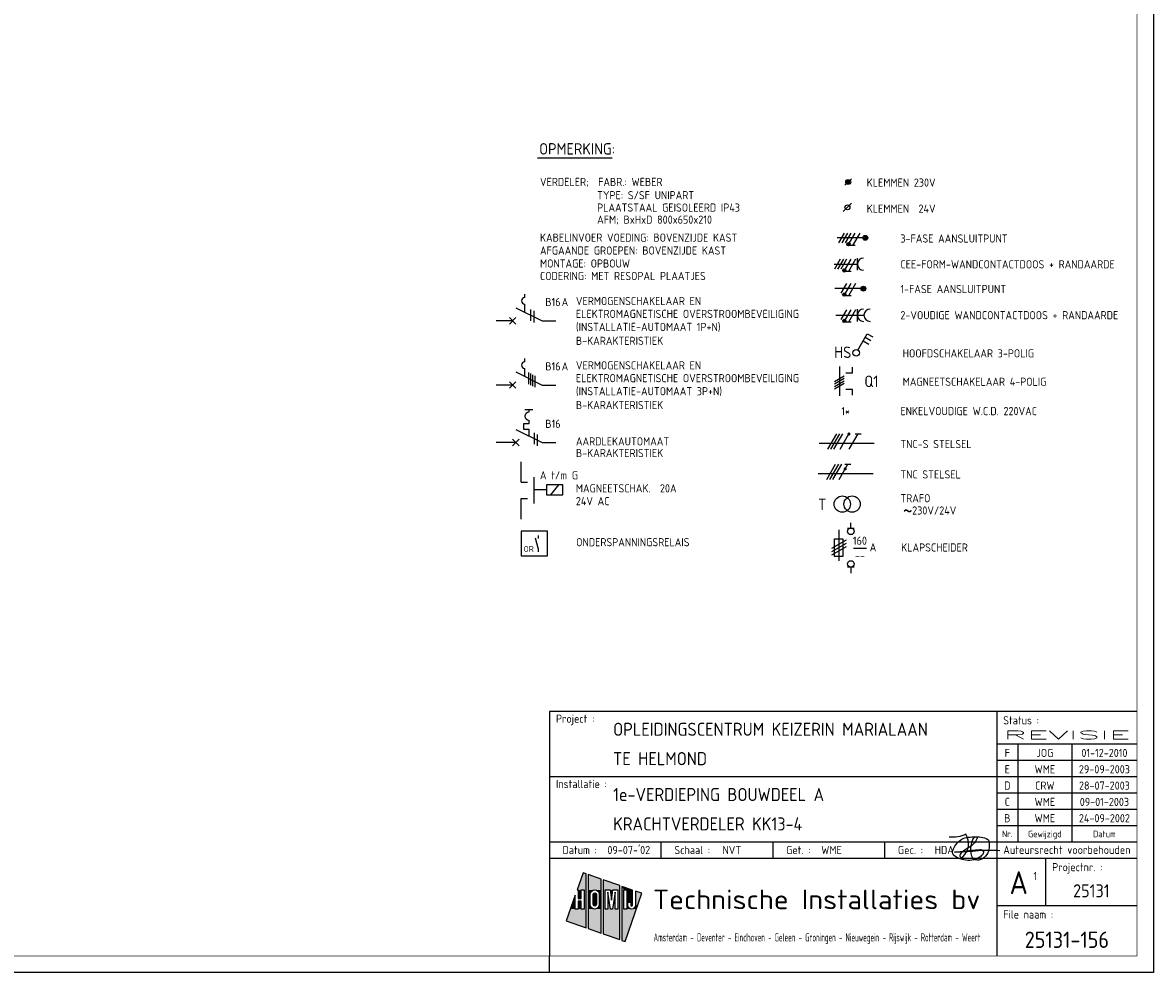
# Model space of a CAD drawing. Header units: millimetres. Extents: x 0 to 841, y 0 to 594.
# Tile 4 of 5: x 495 to 841, y 0 to 291. Entities that reach past the tile are written whole.
import ezdxf
from ezdxf.enums import TextEntityAlignment as Align

# ---------------------------------------------------------------- set-up
doc = ezdxf.new("R2010")
doc.units = ezdxf.units.MM
doc.linetypes.add('HIDDEN', pattern=[9.525, 6.35, -3.175])
doc.layers.get('0').update_dxf_attribs({"linetype": 'CONTINUOUS'})
for name, color, linetype in [('02-61-50-lijn050', 90, 'CONTINUOUS'), ('1', 7, 'CONTINUOUS'), ('40', 1, 'CONTINUOUS'), ('41', 2, 'CONTINUOUS'), ('70', 1, 'CONTINUOUS'), ('71', 2, 'CONTINUOUS'), ('EL$2B---_KADER', 4, 'CONTINUOUS'), ('LIJN025', 10, 'CONTINUOUS'), ('LIJN035', 50, 'CONTINUOUS'), ('LIJN050', 90, 'CONTINUOUS'), ('TEKST18', 210, 'CONTINUOUS'), ('TEKST25', 10, 'CONTINUOUS'), ('TEKST35', 50, 'CONTINUOUS'), ('TEKST50', 90, 'CONTINUOUS'), ('TEKST70', 130, 'CONTINUOUS')]:
    doc.layers.add(name, color=color, linetype=linetype)
doc.styles.add('5_0', font='iso.shx')
doc.styles.add('HELV', font='ISO.SHX')
doc.styles.add('ISO', font='ISO.SHX')
doc.styles.add('NEN', font='iso.shx')
doc.styles.add('ROMAND', font='romand')

# ---------------------------------------------------------------- blocks, each defined once
blk = doc.blocks.new('A1')
at = {"layer": 'LIJN025'}
for p, q in [((793, 80), (793, 5)), ((793, 70), (836, 70)), ((799.5, 70), (799.5, 40)), ((816, 70), (816, 40)), ((793, 65), (836, 65)), ((656, 60), (793, 60)), ((793, 60), (836, 60)), ((793, 55), (836, 55)), ((793, 50), (836, 50)), ((793, 45), (836, 45)), ((656, 40), (836, 40)), ((690.25, 35), (690.25, 40)), ((724.5, 35), (724.5, 40)), ((758.75, 35), (758.75, 40)), ((656, 35), (836, 35)), ((808, 35), (808, 20.5)), ((666.28, 30.55), (664.44, 25.28)), ((667.23, 30.22), (666.28, 30.55)), ((667.23, 13.64), (667.23, 30.22)), ((667.85, 30), (667.85, 13.42)), ((671.81, 28.62), (667.85, 30)), ((671.81, 12.03), (671.81, 28.62)), ((672.49, 28.38), (672.49, 11.8)), ((677.53, 26.61), (672.49, 28.38)), ((664.44, 25.28), (664.78, 25.28)), ((664.78, 25.28), (664.78, 22.62)), ((665.68, 22.62), (665.68, 25.28)), ((665.68, 25.28), (666.58, 25.28)), ((666.58, 25.28), (666.58, 19.41)), ((668.51, 23.91), (668.61, 24.43)), ((668.61, 24.43), (668.9, 24.86)), ((668.9, 24.86), (669.35, 25.18)), ((669.35, 25.18), (669.88, 25.28)), ((669.46, 24.14), (669.63, 24.32)), ((669.63, 24.32), (669.89, 24.39)), ((669.88, 25.28), (670.41, 25.18)), ((669.89, 24.39), (670.13, 24.32)), ((670.13, 24.32), (670.31, 24.14)), ((670.41, 25.18), (670.85, 24.88)), ((670.85, 24.88), (671.14, 24.45)), ((671.14, 24.45), (671.25, 23.91)), ((673.1, 25.28), (674.62, 25.28)), ((673.1, 19.41), (673.1, 25.28)), ((673.87, 24.56), (673.87, 19.41)), ((674.72, 19.41), (673.87, 24.56)), ((674.62, 25.28), (675, 22.14)), ((675, 22.14), (675.38, 25.28)), ((676.15, 24.56), (675.29, 19.41)), ((675.38, 25.28), (676.92, 25.28)), ((676.15, 19.41), (676.15, 24.56)), ((676.92, 25.28), (676.92, 19.41)), ((677.53, 10.03), (677.53, 26.61)), ((678.21, 26.37), (678.21, 9.79)), ((681.46, 25.24), (678.21, 26.37)), ((678.81, 25.28), (679.69, 25.28)), ((678.81, 19.41), (678.81, 25.28)), ((679.69, 25.28), (679.69, 19.41)), ((681.46, 20.62), (681.46, 25.24)), ((682.31, 24.94), (682.31, 20.61)), ((684.31, 24.24), (682.31, 24.94)), ((663.88, 23.67), (661.11, 15.78)), ((663.88, 19.41), (663.88, 23.67)), ((664.78, 22.62), (665.68, 22.62)), ((664.78, 21.86), (664.78, 19.41)), ((665.68, 21.86), (664.78, 21.86)), ((665.68, 19.41), (665.68, 21.86)), ((668.51, 20.8), (668.51, 23.91)), ((668.61, 20.28), (668.51, 20.8)), ((669.39, 23.89), (669.46, 24.14)), ((669.39, 20.81), (669.39, 23.89)), ((669.45, 20.57), (669.39, 20.81)), ((670.31, 24.14), (670.38, 23.89)), ((670.38, 20.81), (670.32, 20.56)), ((670.38, 23.89), (670.38, 20.81)), ((671.25, 20.8), (671.15, 20.26)), ((671.25, 23.91), (671.25, 20.8)), ((679.14, 9.47), (684.31, 24.24)), ((680.02, 21.54), (680.88, 21.54)), ((680.02, 20.61), (680.02, 21.54)), ((680.88, 21.54), (680.88, 20.62)), ((664.78, 19.41), (663.88, 19.41)), ((666.58, 19.41), (665.68, 19.41)), ((668.91, 19.82), (668.61, 20.28)), ((669.37, 19.52), (668.91, 19.82)), ((669.91, 19.41), (669.37, 19.52)), ((669.64, 20.38), (669.45, 20.57)), ((669.89, 20.32), (669.64, 20.38)), ((670.14, 20.38), (669.89, 20.32)), ((670.43, 19.53), (669.91, 19.41)), ((670.32, 20.56), (670.14, 20.38)), ((670.86, 19.83), (670.43, 19.53)), ((671.15, 20.26), (670.86, 19.83)), ((673.87, 19.41), (673.1, 19.41)), ((675.29, 19.41), (674.72, 19.41)), ((676.92, 19.41), (676.15, 19.41)), ((679.69, 19.41), (678.81, 19.41)), ((680.09, 20.16), (680.02, 20.61)), ((680.34, 19.76), (680.09, 20.16)), ((680.7, 19.5), (680.34, 19.76)), ((681.16, 19.41), (680.7, 19.5)), ((680.88, 20.62), (680.97, 20.41)), ((680.97, 20.41), (681.17, 20.33)), ((681.61, 19.5), (681.16, 19.41)), ((681.17, 20.33), (681.37, 20.41)), ((681.37, 20.41), (681.46, 20.62)), ((681.99, 19.77), (681.61, 19.5)), ((682.24, 20.17), (681.99, 19.77)), ((682.31, 20.61), (682.24, 20.17)), ((793, 20.5), (836, 20.5)), ((661.11, 15.78), (667.23, 13.64)), ((667.85, 13.42), (671.81, 12.03)), ((672.49, 11.8), (677.53, 10.03)), ((678.21, 9.79), (679.14, 9.47)), ((656, 0), (656, 5))]:
    blk.add_line(p, q, dxfattribs=at)
blk.add_lwpolyline([(0, 0), (0, 594), (841, 594), (841, 0)], close=True, dxfattribs=at)
for points in [[(664.44, 25.28), (666.28, 30.55), (667.23, 25.28), (667.23, 30.22)], [(667.85, 25.28), (667.85, 30), (671.81, 25.28), (671.81, 28.62)], [(672.49, 25.28), (672.49, 28.38), (677.53, 25.28), (677.53, 26.61)], [(664.78, 22.62), (664.78, 25.28), (665.68, 22.62), (665.68, 25.28)], [(666.58, 19.41), (666.58, 25.28), (667.23, 19.41), (667.23, 25.28)], [(669.35, 25.18), (667.85, 25.28), (669.88, 25.28), (667.85, 25.28)], [(668.9, 24.86), (667.85, 25.28), (669.35, 25.18), (667.85, 25.28)], [(668.61, 24.43), (667.85, 25.28), (668.9, 24.86), (667.85, 25.28)], [(667.85, 23.91), (667.85, 25.28), (668.51, 23.91), (668.61, 24.43)], [(669.46, 24.14), (669.63, 24.32), (670.31, 24.14), (670.13, 24.32)], [(669.63, 24.32), (669.89, 24.39), (670.13, 24.32), (669.89, 24.39)], [(670.41, 25.18), (669.88, 25.28), (670.41, 25.18), (671.81, 25.28)], [(670.85, 24.88), (670.41, 25.18), (670.85, 24.88), (671.81, 25.28)], [(671.14, 24.45), (670.85, 24.88), (671.14, 24.45), (671.81, 25.28)], [(671.25, 23.91), (671.14, 24.45), (671.81, 23.91), (671.81, 25.28)], [(672.49, 19.41), (672.49, 25.28), (673.1, 19.41), (673.1, 25.28)], [(673.87, 19.41), (673.87, 24.56), (674.72, 19.41), (673.87, 24.56)], [(675, 22.14), (674.62, 25.28), (675, 22.14), (675.38, 25.28)], [(675.29, 19.41), (676.15, 24.56), (676.15, 19.41), (676.15, 24.56)], [(676.92, 19.41), (676.92, 25.28), (677.53, 19.41), (677.53, 25.28)], [(679.69, 25.28), (678.21, 26.37), (681.46, 25.24), (678.21, 26.37)], [(678.81, 25.28), (678.21, 26.37), (679.69, 25.28), (678.21, 26.37)], [(678.21, 19.41), (678.21, 26.37), (678.81, 19.41), (678.81, 25.28)], [(679.69, 25.24), (679.69, 25.28), (681.46, 25.24)], [(679.69, 21.54), (679.69, 25.24), (681.46, 21.54), (681.46, 25.24)], [(682.31, 20.61), (682.31, 24.94), (683.04, 20.61), (684.31, 24.24)], [(662.39, 19.41), (663.88, 23.67), (663.88, 19.41), (663.88, 23.67)], [(664.78, 19.41), (664.78, 21.86), (665.68, 19.41), (665.68, 21.86)], [(667.85, 20.8), (667.85, 23.91), (668.51, 20.8), (668.51, 23.91)], [(667.85, 19.41), (668.51, 20.8), (667.85, 19.41), (668.61, 20.28)], [(667.85, 19.41), (667.85, 20.8), (667.85, 19.41), (668.51, 20.8)], [(669.39, 23.89), (669.46, 24.14), (670.38, 23.89), (670.31, 24.14)], [(669.39, 20.81), (669.39, 23.89), (670.38, 20.81), (670.38, 23.89)], [(669.45, 20.57), (669.39, 20.81), (670.32, 20.56), (670.38, 20.81)], [(671.81, 19.41), (671.15, 20.26), (671.81, 20.8), (671.25, 20.8)], [(671.25, 20.8), (671.25, 23.91), (671.81, 20.8), (671.81, 23.91)], [(679.69, 19.41), (679.69, 21.54), (680.02, 20.61), (680.02, 21.54)], [(680.02, 20.61), (680.02, 21.54), (680.09, 20.16), (680.02, 20.61)], [(681.46, 20.62), (680.88, 21.54), (681.46, 20.62), (681.46, 21.54)], [(681.37, 20.41), (680.88, 21.54), (681.46, 20.62), (680.88, 21.54)], [(681.17, 20.33), (680.88, 21.54), (681.37, 20.41), (680.88, 21.54)], [(680.97, 20.41), (680.88, 21.54), (681.17, 20.33), (680.88, 21.54)], [(680.88, 20.62), (680.88, 21.54), (680.97, 20.41), (680.88, 21.54)], [(661.11, 15.78), (662.39, 19.41), (667.23, 13.64), (667.23, 19.41)], [(667.85, 19.41), (668.61, 20.28), (667.85, 19.41), (668.91, 19.82)], [(667.85, 19.41), (668.91, 19.82), (667.85, 19.41), (669.37, 19.52)], [(667.85, 19.41), (669.37, 19.52), (667.85, 19.41), (669.91, 19.41)], [(667.85, 13.42), (667.85, 19.41), (671.81, 12.03), (671.81, 19.41)], [(669.64, 20.38), (669.45, 20.57), (670.14, 20.38), (670.32, 20.56)], [(669.89, 20.32), (669.64, 20.38), (669.89, 20.32), (670.14, 20.38)], [(669.91, 19.41), (670.43, 19.53), (669.91, 19.41), (671.81, 19.41)], [(670.43, 19.53), (670.86, 19.83), (670.43, 19.53), (671.81, 19.41)], [(670.86, 19.83), (671.15, 20.26), (670.86, 19.83), (671.81, 19.41)], [(672.49, 11.8), (672.49, 19.41), (677.53, 10.03), (677.53, 19.41)], [(678.21, 9.79), (678.21, 19.41), (679.14, 9.47), (682.62, 19.41)], [(679.69, 19.41), (680.02, 20.61), (679.69, 19.41), (680.09, 20.16)], [(679.69, 19.41), (680.09, 20.16), (679.69, 19.41), (680.34, 19.76)], [(679.69, 19.41), (680.34, 19.76), (679.69, 19.41), (680.7, 19.5)], [(679.69, 19.41), (680.7, 19.5), (679.69, 19.41), (681.16, 19.41)], [(681.16, 19.41), (682.62, 19.41), (681.61, 19.5), (682.62, 19.41)], [(682.62, 19.41), (681.61, 19.5), (682.62, 19.41), (681.99, 19.77)], [(682.62, 19.41), (681.99, 19.77), (683.04, 20.61), (682.24, 20.17)], [(682.24, 20.17), (682.31, 20.61), (682.24, 20.17), (683.04, 20.61)]]:
    blk.add_solid(points, dxfattribs=at)
at = {"layer": 'LIJN050'}
for p, q in [((836, 80), (656, 80)), ((656, 80), (656, 5))]:
    blk.add_line(p, q, dxfattribs=at)
at = {"layer": 'LIJN050', "const_width": 0.2}
blk.add_lwpolyline([(836, 5), (836, 589), (25, 589), (25, 5)], close=True, dxfattribs=at)
at = {"layer": 'TEKST18', "style": 'ISO'}
for s, p in [('Nr.', (796.25, 41.43)), ('Gewijzigd', (807.75, 41.43)), ('Datum', (826, 41.43))]:
    blk.add_text(s, height=2, dxfattribs=at).set_placement(p, align=Align.CENTER)
at = {"layer": 'TEKST18', "style": 'ISO', "width": 0.67468}
blk.add_text('Amsterdam - Deventer - Eindhoven - Geleen - Groningen - Nieuwegein - Rijswijk - Rotterdam - Weert', height=2.5, dxfattribs=at).set_placement((687.88, 9.47), (788, 9.47), align=Align.FIT)
at = {"layer": 'TEKST25', "style": 'ISO'}
for s, p in [('Project :', (658, 76.5)), ('Status :', (795, 76)), ('Installatie :', (658, 56.5)), ('Datum :', (660, 36.25)), ('Schaal :', (694.25, 36.25)), ('Get. :', (728.5, 36.25)), ('Gec. :', (762.75, 36.25)), ('Projectnr. :', (810, 31)), ('File naam :', (795, 16.5))]:
    blk.add_text(s, height=2.5, dxfattribs=at).set_placement(p)
at = {"layer": 'TEKST25', "style": 'ISO', "width": 1.015814}
blk.add_text('Auteursrecht voorbehouden', height=2.5, dxfattribs=at).set_placement((795, 36.3), (834, 36.3), align=Align.FIT)
at = {"layer": 'TEKST25', "style": 'ROMAND', "width": 2.899115}
blk.add_attdef('STATUS', text='', height=2.5, dxfattribs=at).set_placement((795, 71.5), (834, 71.5), align=Align.FIT)
at = {"layer": 'TEKST25', "style": 'ISO'}
for tag, p in [('E', (796.25, 66)), ('NAAM-E', (807.75, 66)), ('DATUM-E', (826, 66)), ('D', (796.25, 61)), ('NAAM-D', (807.75, 61)), ('DATUM-D', (826, 61)), ('C', (796.25, 56)), ('NAAM-C', (807.75, 56)), ('DATUM-C', (826, 56)), ('B', (796.25, 51)), ('NAAM-B', (807.75, 51)), ('DATUM-B', (826, 51)), ('A', (796.25, 46)), ('NAAM-A', (807.75, 46)), ('DATUM-A', (826, 46))]:
    blk.add_attdef(tag, text='', height=2.5, dxfattribs=at).set_placement(p, align=Align.CENTER)
for tag, p in [('DATUM', (673.75, 36.25)), ('SCHAAL', (709, 36.25)), ('GETEKEND', (739.25, 36.25)), ('GECONTOL.', (774, 36.25)), ('FORMAAT', (804.25, 28.25))]:
    blk.add_attdef(tag, p, '', height=2.5, dxfattribs=at)
at = {"layer": 'TEKST35', "style": 'ISO'}
for tag, p in [('PROJECT', (675.5, 72.5)), ('PLAATS', (675.5, 63.5)), ('INSTALLATIE-REGEL1', (675.5, 52.5)), ('INSTALLATIE-REGEL2', (675.5, 43.5))]:
    blk.add_attdef(tag, p, '', height=4, dxfattribs=at)
blk.add_attdef('PROJ.NR.', text='', height=4, dxfattribs=at).set_placement((822, 23), align=Align.CENTER)
at = {"layer": 'TEKST50', "style": 'HELV', "width": 1.169753}
blk.add_text('Technische Installaties bv', height=6, dxfattribs=at).set_placement((687.72, 19.36), (787.99, 19.36), align=Align.FIT)
at = {"layer": 'TEKST50', "style": 'ISO'}
blk.add_attdef('FILE-NAAM', text='', height=5, dxfattribs=at).set_placement((814.5, 7.5), align=Align.CENTER)
at = {"layer": 'TEKST70', "style": 'HELV'}
blk.add_text('A', height=7, dxfattribs=at).set_placement((799.75, 24), align=Align.CENTER)
blk = doc.blocks.new('PRHDAA4')
at = {"layer": '02-61-50-lijn050', "color": 50, "linetype": 'ByBlock', "flags": 128}
blk.add_lwpolyline([(1.04, 2.03, 0.043806), (-6.39, 1.89, -0.031193), (-12.8, 1.6), (-7.61, 2.16, 0.003454), (-5.1, 2.36, -0.231177), (-3.95, 1.92, -0.175519), (-3.92, 1.42, -0.153375), (-4.6, 0.4, -0.056813), (-5.76, -0.34, -0.100205), (-8.11, -0.94, -0.16296), (-12.67, 0.33, -0.379529), (-13.36, 2.09, -0.14016), (-11.01, 5.21, -0.143334), (-9.14, 6.05, -0.06258), (-4.67, 6.18, -0.12688), (-2.65, 5.49, -0.169413), (-2.32, 4.96, -0.095564), (-2.27, 2.38, -0.080055), (-2.63, 1.34, -0.126486), (-4.26, -0.44, -0.214891), (-6.48, -0.78, -0.203106), (-7.05, -0.45, -0.121177), (-7.75, 1.16, -0.121604), (-7.51, 4.45, -0.010614), (-7.31, 5.13, -0.021915), (-7.04, 5.72, -0.15615), (-6.41, 6.24, -0.050224), (-6.16, 6.3, -0.295436), (-5.97, 6.21, -0.250173), (-5.94, 5.68, -0.167384), (-8.57, 2.94, 0.121525), (-11.08, 0.82, 0.14194), (-11.19, 0.5, 0.153562), (-11.18, 0.3, 0.520832), (-10.31, 0.11, 0.362036), (-9.35, 7.05, -0.145439), (-14.41, 6.19)], format="xyb", dxfattribs=at)
blk = doc.blocks.new('T1146')
at = {"layer": '71'}
for p, q in [((-4, 0), (-4, -8)), ((0, -1.5), (-2, -1.5)), ((0, -6.5), (-2, -6.5))]:
    blk.add_line(p, q, dxfattribs=at)
blk = doc.blocks.new('RWS023', base_point=(227, 181))
at = {"layer": '40', "style": 'NEN'}
blk.add_text('~', height=5, dxfattribs=at).set_placement((223.5, 179.5))
blk = doc.blocks.new('KLAPSCHRENVOOI')
at = {"layer": '1', "color": 2}
for p, q in [((-19.2, 4.66), (-19.2, -4.84)), ((-16.5, 5.16), (-14.5, 5.16)), ((-20.45, 1.91), (-17.95, 1.91)), ((-20.45, -3.59), (-20.45, 1.91)), ((-17.95, 1.91), (-17.95, -3.59)), ((-17.95, -3.59), (-20.45, -3.59)), ((-14.5, -6.84), (-16.5, -6.84))]:
    blk.add_line(p, q, dxfattribs=at)
at = {"layer": '1', "color": 1}
for p, q in [((-16.95, 1.46), (-21.45, -1.14)), ((-16.95, 0.46), (-21.45, -2.14)), ((-16.95, -0.54), (-21.45, -3.14))]:
    blk.add_line(p, q, dxfattribs=at)
at = {"layer": '70'}
blk.add_line((-14.69, -0.96), (-10.69, -0.96), dxfattribs=at)
at = {"layer": '71'}
for centre in [(-15.5, 4.16), (-15.5, -5.84)]:
    blk.add_circle(centre, 1, dxfattribs=at)
at = {"layer": 'LIJN035'}
for p, q in [((-15.5, 5.16), (-15.5, 6.76)), ((-15.5, -6.84), (-15.5, -8.69))]:
    blk.add_line(p, q, dxfattribs=at)
at = {"layer": '40', "style": 'NEN'}
for s, p in [('160', (-12.69, 0.04)), ('--', (-12.69, -4.46))]:
    blk.add_text(s, height=2.5, dxfattribs=at).set_placement(p, align=Align.CENTER)
blk.add_text('A', height=2.5, dxfattribs=at).set_placement((-9.69, -1.96))
at = {"layer": 'TEKST25', "style": 'ISO'}
blk.add_text('KLAPSCHEIDER', height=2.5, dxfattribs=at).set_placement((-0.06, -2.04))

msp = doc.modelspace()

# ---------------------------------------------------------------- linework, layer by layer
at = {"color": 10}
for p, q in [((741.29, 160.31), (743.99, 165)), ((742.22, 160.31), (744.93, 165)), ((743.16, 160.31), (745.87, 165)), ((745.04, 160.31), (747.74, 165)), ((747.85, 160.31), (750.56, 165)), ((749.62, 165), (751.49, 165)), ((740.96, 151.01), (743.67, 155.7)), ((741.9, 151.01), (744.61, 155.7)), ((742.84, 151.01), (745.54, 155.7)), ((744.71, 151.01), (747.42, 155.7)), ((746.48, 155.7), (748.36, 155.7))]:
    msp.add_line(p, q, dxfattribs=at)
at = {"color": 50}
for p, q in [((738.62, 162.18), (755.49, 162.18)), ((738.29, 152.88), (755.17, 152.88))]:
    msp.add_line(p, q, dxfattribs=at)
at = {"color": 10, "const_width": 0.469}
for points in [[(747.54, 165.11, 1), (747.95, 164.88, 1)], [(746.4, 154.41, 1), (746.81, 154.17, 1)]]:
    msp.add_lwpolyline(points, format="xyb", close=True, dxfattribs=at)
at = {"layer": '1', "color": 1}
for p, q in [((746.3, 226.56), (744.55, 223.53)), ((747.3, 226.56), (745.55, 223.53)), ((748.3, 226.56), (746.55, 223.53)), ((749.55, 226.56), (747.83, 223.57)), ((751.05, 226.56), (748.87, 222.77)), ((745.03, 218.56), (743.28, 215.53)), ((746.03, 218.56), (744.28, 215.53)), ((747.03, 218.56), (745.28, 215.53)), ((748.28, 218.56), (746.56, 215.57)), ((749.78, 218.56), (747.6, 214.77)), ((747.03, 211.16), (745.28, 208.13)), ((748.28, 211.16), (746.56, 208.17)), ((749.78, 211.16), (747.6, 207.37)), ((747.03, 203.06), (745.28, 200.03)), ((748.28, 203.06), (746.56, 200.07)), ((749.78, 203.06), (747.6, 199.27))]:
    msp.add_line(p, q, dxfattribs=at)
at = {"layer": '1', "color": 2}
for p, q in [((645.69, 203.69), (653.73, 199.67)), ((645.69, 183.99), (653.73, 179.97)), ((649.69, 172.46), (649.69, 171.66)), ((645.69, 166.39), (653.73, 162.37)), ((649.69, 168.06), (648.09, 168.06)), ((648.09, 168.06), (648.09, 166.46)), ((648.09, 166.46), (649.69, 166.46)), ((649.69, 169.26), (649.69, 168.06)), ((649.69, 166.46), (649.69, 164.4))]:
    msp.add_line(p, q, dxfattribs=at)
at = {"layer": '1', "color": 1}
for centre in [(747.58, 223.13), (746.32, 215.13), (746.32, 207.73), (746.32, 199.63)]:
    msp.add_circle(centre, 0.5, dxfattribs=at)
at = {"layer": '1', "color": 2}
msp.add_arc((649.69, 170.46), 1.2, 90, 270, dxfattribs=at)
at = {"layer": '40'}
msp.add_line((748.52, 235.71), (746.02, 233.21), dxfattribs=at)
at = {"layer": '40', "color": 2}
msp.add_circle((747.27, 234.46), 0.75, dxfattribs=at)
at = {"layer": '70'}
for p, q in [((746.52, 241.21), (748.52, 243.21)), ((749.64, 222.77), (748.09, 222.77)), ((748.37, 214.77), (746.82, 214.77)), ((748.37, 207.37), (746.82, 207.37)), ((650.19, 203.19), (650.19, 199.69)), ((651.19, 202.69), (651.19, 199.19)), ((748.37, 199.27), (746.82, 199.27)), ((649.56, 183.8), (649.56, 180.3)), ((650.21, 183.48), (650.21, 179.98)), ((650.85, 183.16), (650.85, 179.66)), ((651.5, 182.83), (651.5, 179.33)), ((743.29, 181.03), (746.32, 182.78)), ((746.32, 182.03), (743.29, 180.28)), ((743.29, 179.53), (746.32, 181.28)), ((743.29, 178.78), (746.32, 180.53)), ((651.27, 165.37), (651.27, 161.87)), ((652.27, 164.87), (652.27, 161.37))]:
    msp.add_line(p, q, dxfattribs=at)
at = {"layer": '70', "const_width": 0.5}
for points in [[(747.33, 223.13, 1), (747.83, 223.13, 1)], [(746.07, 215.13, 1), (746.57, 215.13, 1)], [(746.07, 207.73, 1), (746.57, 207.73, 1)], [(746.07, 199.63, 1), (746.57, 199.63, 1)]]:
    msp.add_lwpolyline(points, format="xyb", close=True, dxfattribs=at)
at = {"layer": '71'}
for p, q in [((750.33, 215.16), (750.33, 218.91)), ((743.24, 217.04), (750.33, 217.04)), ((648.48, 206.8), (648.48, 207.8)), ((648.48, 202.3), (648.48, 204.8)), ((743.73, 201.36), (752.33, 201.36)), ((750.33, 199.48), (750.33, 203.23)), ((750.44, 190.7), (753.34, 195.72)), ((752.71, 194.64), (754.45, 193.64)), ((753.34, 195.72), (755.07, 194.72)), ((752.09, 193.56), (753.82, 192.56)), ((648.48, 187.1), (648.48, 188.1)), ((648.48, 182.6), (648.48, 185.1)), ((744.81, 185.65), (744.81, 176.65)), ((748.81, 183.65), (746.81, 183.65)), ((748.81, 178.65), (746.81, 178.65)), ((644.69, 163.37), (646.69, 161.37)), ((644.69, 161.37), (646.69, 163.37)), ((660.07, 149.38), (655.07, 149.38)), ((655.07, 149.38), (655.07, 146.38)), ((660.07, 146.38), (660.07, 149.38)), ((655.07, 146.38), (660.07, 146.38)), ((655.41, 135.2), (647.31, 135.2)), ((647.31, 135.2), (647.31, 127.7)), ((655.41, 127.7), (655.41, 135.2)), ((652.49, 129.96), (651.73, 133.06)), ((647.31, 127.7), (655.41, 127.7))]:
    msp.add_line(p, q, dxfattribs=at)
for centre, radius in [((747.52, 242.21), 0.75), ((747.52, 242.21), 0.5), ((747.52, 242.21), 0.25), ((752.74, 225.12), 0.75), ((752.74, 225.12), 0.5), ((752.74, 225.12), 0.25), ((752.16, 209.54), 0.75), ((752.16, 209.54), 0.5), ((752.16, 209.54), 0.25), ((749.93, 189.84), 1), ((745.71, 143.5), 2.5), ((748.71, 143.5), 2.5)]:
    msp.add_circle(centre, radius, dxfattribs=at)
for centre, radius in [((752.21, 217.04), 1.88), ((648.48, 205.8), 1), ((752.21, 201.36), 1.88), ((754.21, 201.36), 1.88), ((648.48, 186.1), 1)]:
    msp.add_arc(centre, radius, 90, 270, dxfattribs=at)
at = {"layer": 'LIJN025', "linetype": 'Continuous'}
msp.add_line((652.37, 249.62), (675.25, 249.62), dxfattribs=at)
at = {"layer": 'LIJN025', "color": 2, "linetype": 'Continuous'}
for p, q in [((643.77, 198.69), (645.74, 200.67)), ((643.77, 200.67), (645.74, 198.69)), ((643.77, 180.97), (645.74, 178.99)), ((643.77, 178.99), (645.74, 180.97))]:
    msp.add_line(p, q, dxfattribs=at)
at = {"layer": 'LIJN025', "color": 1, "linetype": 'Continuous'}
msp.add_line((656.37, 146.38), (658.88, 149.38), dxfattribs=at)
at = {"layer": 'LIJN025', "color": 2, "linetype": 'HIDDEN', "ltscale": 2.5}
msp.add_line((655.07, 147.88), (651.3, 147.88), dxfattribs=at)
at = {"layer": 'LIJN035'}
for p, q in [((752.24, 225.12), (744.16, 225.12)), ((751.66, 209.54), (743.46, 209.54)), ((644.76, 199.68), (639.68, 199.68)), ((653.73, 199.67), (657.93, 199.67)), ((748.81, 183.65), (748.81, 185.45)), ((644.76, 179.98), (639.68, 179.98)), ((653.73, 179.97), (657.93, 179.97)), ((748.81, 176.85), (748.81, 178.65)), ((645.7, 162.38), (639.68, 162.38)), ((653.73, 162.37), (657.93, 162.37)), ((647.3, 150.22), (647.3, 156.51)), ((647.3, 138.94), (647.3, 145.22)), ((652.49, 133.93), (652.49, 132.95)), ((652.49, 129.96), (652.49, 128.83))]:
    msp.add_line(p, q, dxfattribs=at)
at = {"layer": 'LIJN050'}
msp.add_line((648.48, 172.46), (650.88, 172.46), dxfattribs=at)

# ---------------------------------------------------------------- block references
at = {"layer": '40'}
msp.add_blockref('RWS023', (767.71, 140.3), dxfattribs=at)
at = {"layer": 'EL$2B---_KADER'}
msp.add_blockref('A1', (0, 0), dxfattribs=at).add_auto_attribs({'NAAM-E': 'JOG', 'NAAM-D': 'WME', 'NAAM-C': 'CRW', 'NAAM-B': 'WME', 'NAAM-A': 'WME', 'STATUS': 'REVISIE', 'FILE-NAAM': '25131-156', 'SCHAAL': 'NVT', 'INSTALLATIE-REGEL2': 'KRACHTVERDELER KK13-4', 'INSTALLATIE-REGEL1': '1e-VERDIEPING BOUWDEEL A', 'DATUM': "09-07-'02", 'PLAATS': 'TE HELMOND', 'PROJECT': 'OPLEIDINGSCENTRUM KEIZERIN MARIALAAN', 'GETEKEND': 'WME', 'GECONTOL.': 'HDA', 'C': 'D', 'B': 'C', 'A': 'B', 'E': 'F', 'D': 'E', 'PROJ.NR.': '25131', 'DATUM-C': '28-07-2003', 'DATUM-B': '09-01-2003', 'DATUM-A': '24-09-2002', 'FORMAAT': '1', 'DATUM-E': '01-12-2010', 'DATUM-D': '29-09-2003'})
at = {"layer": 'LIJN025', "color": 2, "linetype": 'Continuous', "rotation": 180}
msp.add_blockref('T1146', (647.3, 143.72), dxfattribs=at)
at = {"layer": 'LIJN025'}
for name, p in [('KLAPSCHRENVOOI', (763.8, 131)), ('PRHDAA4', (792.89, 35.27))]:
    msp.add_blockref(name, p, dxfattribs=at)

# ---------------------------------------------------------------- texts
at = {"layer": '40', "style": 'NEN'}
for s, height, p in [('B16', 2.5, (654.73, 204.17)), ('A', 2.5, (659.73, 204.17)), ('B16', 2.5, (654.73, 184.47)), ('A', 2.5, (659.73, 184.47)), ('B16', 2.5, (654.73, 166.87)), ('230V/24V', 2.5, (767.11, 140.3)), ('OR', 1.8, (648.08, 128.86))]:
    msp.add_text(s, height=height, dxfattribs=at).set_placement(p)
at = {"layer": '41', "style": 'NEN'}
msp.add_text('T', height=3.5, dxfattribs=at).set_placement((740.81, 141.7), align=Align.RIGHT)
at = {"layer": 'TEKST25'}
for s, style, p in [('VERDELER;  FABR.: WEBER', 'ISO', (653.1, 240.99)), ('KLEMMEN 230V', 'ISO', (753.18, 240.79)), ('TYPE: S/SF UNIPART', 'ISO', (670.6, 236.93)), ('PLAATSTAAL GEISOLEERD IP43', 'ISO', (670.6, 233.13)), ('KLEMMEN  24V', 'ISO', (753.18, 232.79)), ('AFM; BxHxD 800x650x210', 'ISO', (670.6, 229.43)), ('KABELINVOER VOEDING: BOVENZIJDE KAST', 'ISO', (653.1, 223.92)), ('3-FASE AANSLUITPUNT', 'ISO', (763.5, 223.65)), ('AFGAANDE GROEPEN: BOVENZIJDE KAST', 'ISO', (653.1, 219.97)), ('MONTAGE: OPBOUW', 'ISO', (653.1, 215.99)), ('CEE-FORM-WANDCONTACTDOOS + RANDAARDE', 'ISO', (763.5, 215.75)), ('CODERING: MET RESOPAL PLAATJES', 'ISO', (653.1, 212.16)), ('1-FASE AANSLUITPUNT', 'ISO', (763.5, 208.15)), ('VERMOGENSCHAKELAAR EN ', 'ISO', (664.1, 204.48)), ('ELEKTROMAGNETISCHE OVERSTROOMBEVEILIGING', 'ISO', (664.1, 200.55)), ('2-VOUDIGE WANDCONTACTDOOS + RANDAARDE', 'ISO', (763.5, 200.15)), ('(INSTALLATIE-AUTOMAAT 1P+N)', 'ISO', (664.1, 196.55)), ('B-KARAKTERISTIEK', 'ISO', (664.1, 192.3)), ('HOOFDSCHAKELAAR 3-POLIG', 'ISO', (764.2, 188.45)), ('VERMOGENSCHAKELAAR EN ', 'ISO', (664.1, 184.78)), ('ELEKTROMAGNETISCHE OVERSTROOMBEVEILIGING', 'ISO', (664.1, 180.85)), ('MAGNEETSCHAKELAAR 4-POLIG', 'ISO', (764.2, 179.75)), ('(INSTALLATIE-AUTOMAAT 3P+N)', 'ISO', (664.1, 176.85)), ('B-KARAKTERISTIEK', 'ISO', (664.1, 172.6)), ('1*', '5_0', (745.38, 170.74)), ('ENKELVOUDIGE W.C.D. 220VAC', 'ISO', (763.5, 170.75)), ('AARDLEKAUTOMAAT', 'ISO', (664.1, 161.48)), ('TNC-S STELSEL', 'ISO', (763.5, 160.65)), ('B-KARAKTERISTIEK', 'ISO', (664.1, 157.9)), ('A t/m G', 'ISO', (653.08, 151.09)), ('TNC STELSEL', 'ISO', (763.5, 151.35)), ('MAGNEETSCHAK.  20A', 'ISO', (664.08, 147.09)), ('24V AC', 'ISO', (664.08, 143.16)), ('TRAFO', 'ISO', (763.5, 144.05)), ('ONDERSPANNINGSRELAIS', 'ISO', (664.18, 130.58))]:
    msp.add_text(s, height=2.5, dxfattribs=dict(at, style=style)).set_placement(p)
at = {"layer": 'TEKST35', "linetype": 'HIDDEN', "style": 'ISO'}
msp.add_text('OPMERKING:', height=3.5, dxfattribs=at).set_placement((652.86, 250.62))
at = {"layer": 'TEKST35', "style": 'NEN'}
for s, p in [('HS', (743.25, 188.28)), ('Q1', (752.45, 179.38))]:
    msp.add_text(s, height=3.5, dxfattribs=at).set_placement(p)

doc.saveas('drawing.dxf')
